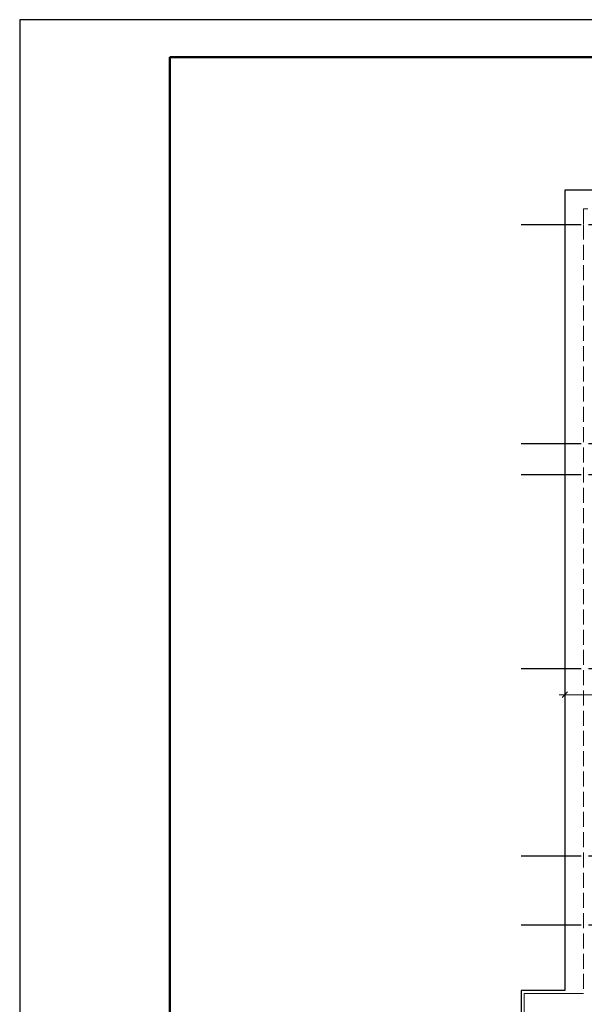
# Model space of a CAD drawing. Header units: millimetres. Extents: x 0 to 50400, y -48 to 35640.
# Tile 5 of 18: x 0 to 9026, y 19889 to 35640. Entities that reach past the tile are written whole.
import ezdxf

# ---------------------------------------------------------------- set-up
doc = ezdxf.new("R2010")
doc.units = ezdxf.units.MM
doc.linetypes.add('______2', pattern=[324, 240, -84])
doc.linetypes.add('______5', pattern=[1320, 960, -120, 120, -120])
for name, color, linetype, lineweight in [('Standard', 7, 'Continuous', 25), ('ЖБ Плита Фундамента верхний уровень', 7, 'Continuous', 35), ('ЖБ Стена верхний уровень', 7, 'Continuous', 35), ('Позиционная метка линия выноска', 7, 'Continuous', 13), ('Размерная линия_ общее', 7, 'Continuous', 13)]:
    doc.layers.add(name, color=color, linetype=linetype, lineweight=lineweight)
doc.layers.add('Оси', color=7, linetype='______5', lineweight=13, true_color=0x656565)

msp = doc.modelspace()

# ---------------------------------------------------------------- linework, layer by layer
at = {"layer": 'Standard', "color": 7, "linetype": 'Continuous', "lineweight": 25, "transparency": 33554687}
msp.add_line((2400, 35040), (2400, 1270), dxfattribs=at)
msp.add_lwpolyline([(0, 0), (50400, 0), (50400, 35640), (0, 35640), (0, 0)], close=True, dxfattribs=at)
at = {"layer": 'Standard', "color": 7, "linetype": 'Continuous', "lineweight": 50, "transparency": 33554687}
msp.add_lwpolyline([(2400, 35040), (49800, 35040), (49800, 600), (2400, 600), (2400, 35040)], close=True, dxfattribs=at)
at = {"layer": 'ЖБ Плита Фундамента верхний уровень', "color": 251, "linetype": 'Continuous', "lineweight": 25, "true_color": 0x656565, "transparency": 33554687}
for p, q in [((8715, 32912), (8715, 20112)), ((40215, 32912), (8715, 32912)), ((8015, 20112), (8015, 18612)), ((8715, 20112), (8015, 20112))]:
    msp.add_line(p, q, dxfattribs=at)
at = {"layer": 'ЖБ Стена верхний уровень', "color": 253, "linetype": '______2', "lineweight": 13, "true_color": 0xa0a0a0, "transparency": 33554687}
for p, q in [((27553, 32612), (9015, 32612)), ((9015, 32612), (9015, 32362)), ((9015, 32362), (9015, 20062)), ((9015, 20062), (8065, 20062)), ((8065, 20062), (8065, 19862))]:
    msp.add_line(p, q, dxfattribs=at)
at = {"layer": 'Оси', "color": 8, "linetype": '______5', "lineweight": -3, "transparency": 33554687}
for p, q in [((8015, 32362), (42965, 32362)), ((8015, 28862), (42965, 28862)), ((8015, 28362), (42965, 28362)), ((8015, 25262), (42965, 25262)), ((8015, 22262), (42965, 22262)), ((8015, 21162), (42965, 21162))]:
    msp.add_line(p, q, dxfattribs=at)
at = {"layer": 'Позиционная метка линия выноска', "color": 7, "linetype": 'Continuous', "lineweight": 18, "transparency": 33554687}
for p, q in [((8065, 18662), (8065, 20062)), ((8065, 20062), (8385, 20062)), ((9015, 20062), (8365, 20062))]:
    msp.add_line(p, q, dxfattribs=at)
at = {"layer": 'Размерная линия_ общее', "color": 7, "linetype": 'Continuous', "lineweight": 13, "transparency": 33554687}
for q in [(8715, 27401), (8715, 24991), (8625, 24841), (8715, 24691), (9965, 24841)]:
    msp.add_line((8715, 24841), q, dxfattribs=at)
at = {"layer": 'Размерная линия_ общее', "color": 7, "linetype": 'Continuous', "lineweight": 25, "transparency": 33554687}
msp.add_line((8670, 24796), (8760, 24886), dxfattribs=at)

doc.saveas('drawing.dxf')
